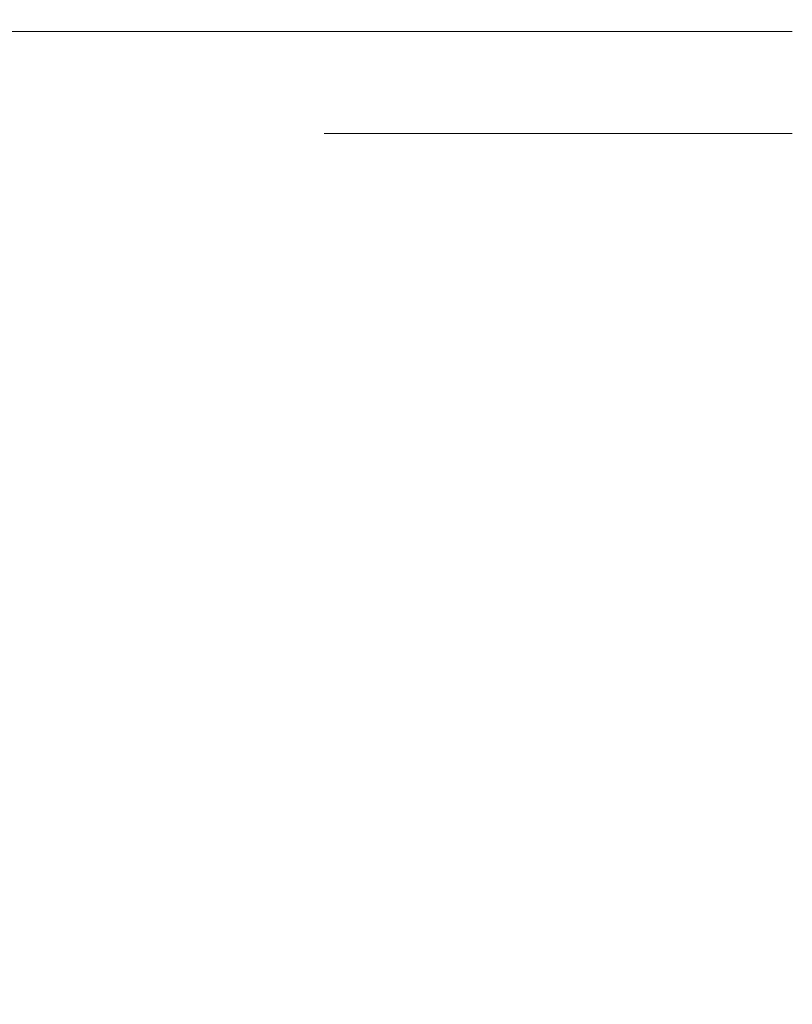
# Model space of a CAD drawing. Header units: millimetres. Extents: x 58537 to 97688, y -8921 to 14216.
# Tile 75 of 189: x 68569 to 68601, y 809 to 851. Entities that reach past the tile are written whole.
import ezdxf

# ---------------------------------------------------------------- set-up
doc = ezdxf.new("R2010")
doc.units = ezdxf.units.MM
doc.header["$MEASUREMENT"] = 0
doc.linetypes.add('Wipeout_Contour', pattern=[1000, 0, -1000])
doc.layers.add('Nowe_A-Armatura', color=7, linetype='Continuous')
doc.layers.add('Nowe_A-Wymiary-Zewnętrzne', color=7, linetype='Continuous')
doc.layers.add('Nowe_A-Armatura_Nr_pióra__1', color=7, linetype='Continuous', lineweight=13)
doc.layers.add('Nowe_A-Wymiary-Zewnętrzne_Nr_pióra__46', color=5, linetype='Continuous', lineweight=15)
doc.layers.add('Nowe_A-Wymiary-Zewnętrzne_Nr_pióra__45', color=7, linetype='Continuous', lineweight=15, true_color=0x40a5ff)
doc.layers.add('Nowe_A-Wymiary-Zewnętrzne_Nr_pióra__85', color=7, linetype='Continuous', lineweight=13, true_color=0x80c2ff)
doc.styles.add('STYL_AUTOMATYCZNY_2', font='arial.ttf')
doc.dimstyles.new('STYL_AUTOMATYCZNY__1', dxfattribs={"dimtxt": 125, "dimasz": 47.5, "dimexe": 0.18, "dimexo": 20, "dimgap": 0, "dimtad": 1, "dimdec": 1, "dimlfac": 0.1, "dimzin": 0, "dimdsep": 46, "dimtxsty": 'STYL_AUTOMATYCZNY_2', "dimblk": 'ARROWHEAD_11', "dimblk1": 'ARROWHEAD_11', "dimblk2": 'ARROWHEAD_11', "dimcen": 0.09, "dimclrd": 256, "dimclre": 256, "dimclrt": 5, "dimadec": 1, "dimazin": 0, "dimtfac": 1, "dimtdec": 4, "dimtmove": 0, "dimatfit": 3, "dimfxl": 0, "dimtolj": 1, "dimtzin": 0, "dimarcsym": 0})

# ---------------------------------------------------------------- blocks, each defined once
blk = doc.blocks.new('ElemPrzekroju_385')
at = {"color": 254, "linetype": 'Wipeout_Contour', "lineweight": 0, "ltscale": 205712.074065}
blk.add_wipeout([(68559.74, 849.85), (68568.52, 849.85), (68568.52, 850)], dxfattribs=at).dxf.layer = 'Nowe_A-Armatura'
at = {"color": 254, "linetype": 'Wipeout_Contour', "lineweight": 0, "ltscale": 205768.715089}
blk.add_wipeout([(68581.44, 845.67), (68586.06, 845.67), (68586.06, 847.47)], dxfattribs=at).dxf.layer = 'Nowe_A-Armatura'
at = {"color": 254, "linetype": 'Wipeout_Contour', "lineweight": 0, "ltscale": 205710.824461}
blk.add_wipeout([(68559.74, 809.56), (68568.52, 809.56), (68568.52, 827.54)], dxfattribs=at).dxf.layer = 'Nowe_A-Armatura'
at = {"color": 254, "linetype": 'Wipeout_Contour', "lineweight": 0, "ltscale": 205776.67024}
blk.add_wipeout([(68590.91, 809.56), (68581.44, 791.78), (68590.91, 791.78)], dxfattribs=at).dxf.layer = 'Nowe_A-Armatura'
at = {"color": 254, "linetype": 'Wipeout_Contour', "lineweight": 0, "ltscale": 205704.308917}
blk.add_wipeout([(68568.52, 850), (68559.74, 850), (68559.74, 849.85)], dxfattribs=at).dxf.layer = 'Nowe_A-Armatura'
at = {"color": 254, "linetype": 'Wipeout_Contour', "lineweight": 0, "ltscale": 205765.129924}
blk.add_wipeout([(68586.06, 847.47), (68581.44, 847.47), (68581.44, 845.67)], dxfattribs=at).dxf.layer = 'Nowe_A-Armatura'
at = {"color": 254, "linetype": 'Wipeout_Contour', "lineweight": 0, "ltscale": 205703.271591}
blk.add_wipeout([(68568.52, 827.54), (68559.74, 827.54), (68559.74, 809.56)], dxfattribs=at).dxf.layer = 'Nowe_A-Armatura'
at = {"color": 254, "linetype": 'Wipeout_Contour', "lineweight": 0, "ltscale": 205768.420038}
blk.add_wipeout([(68581.44, 809.56), (68581.44, 791.78), (68590.91, 809.56)], dxfattribs=at).dxf.layer = 'Nowe_A-Armatura'
at = {"color": 254, "linetype": 'Wipeout_Contour', "lineweight": 0, "ltscale": 205711.474794}
blk.add_wipeout([(68559.74, 827.54), (68568.52, 827.54), (68568.52, 845.67)], dxfattribs=at).dxf.layer = 'Nowe_A-Armatura'
at = {"color": 254, "linetype": 'Wipeout_Contour', "lineweight": 0, "ltscale": 205777.949884}
blk.add_wipeout([(68590.91, 845.67), (68581.44, 827.54), (68590.91, 827.54)], dxfattribs=at).dxf.layer = 'Nowe_A-Armatura'
at = {"color": 254, "linetype": 'Wipeout_Contour', "lineweight": 0, "ltscale": 205752.191899}
blk.add_wipeout([(68575.9, 791.78), (68581.44, 791.78), (68581.44, 809.56)], dxfattribs=at).dxf.layer = 'Nowe_A-Armatura'
at = {"color": 254, "linetype": 'Wipeout_Contour', "lineweight": 0, "ltscale": 205806.898195}
blk.add_wipeout([(68590.91, 791.78), (68601.29, 791.78), (68601.29, 809.56)], dxfattribs=at).dxf.layer = 'Nowe_A-Armatura'
at = {"color": 254, "linetype": 'Wipeout_Contour', "lineweight": 0, "ltscale": 205703.928776}
blk.add_wipeout([(68568.52, 845.67), (68559.74, 845.67), (68559.74, 827.54)], dxfattribs=at).dxf.layer = 'Nowe_A-Armatura'
at = {"color": 254, "linetype": 'Wipeout_Contour', "lineweight": 0, "ltscale": 205769.713842}
blk.add_wipeout([(68581.44, 845.67), (68581.44, 827.54), (68590.91, 845.67)], dxfattribs=at).dxf.layer = 'Nowe_A-Armatura'
at = {"color": 254, "linetype": 'Wipeout_Contour', "lineweight": 0, "ltscale": 205747.871454}
blk.add_wipeout([(68581.44, 809.56), (68575.9, 809.56), (68575.9, 791.78)], dxfattribs=at).dxf.layer = 'Nowe_A-Armatura'
at = {"color": 254, "linetype": 'Wipeout_Contour', "lineweight": 0, "ltscale": 205797.738024}
blk.add_wipeout([(68601.29, 809.56), (68590.91, 809.56), (68590.91, 791.78)], dxfattribs=at).dxf.layer = 'Nowe_A-Armatura'
at = {"color": 254, "linetype": 'Wipeout_Contour', "lineweight": 0, "ltscale": 205711.93941}
blk.add_wipeout([(68559.74, 845.67), (68568.52, 845.67), (68568.52, 847.47)], dxfattribs=at).dxf.layer = 'Nowe_A-Armatura'
at = {"color": 254, "linetype": 'Wipeout_Contour', "lineweight": 0, "ltscale": 205753.471696}
blk.add_wipeout([(68581.44, 845.67), (68575.9, 827.54), (68581.44, 827.54)], dxfattribs=at).dxf.layer = 'Nowe_A-Armatura'
at = {"color": 254, "linetype": 'Wipeout_Contour', "lineweight": 0, "ltscale": 205704.194572}
blk.add_wipeout([(68568.52, 847.47), (68559.74, 847.47), (68559.74, 845.67)], dxfattribs=at).dxf.layer = 'Nowe_A-Armatura'
at = {"color": 254, "linetype": 'Wipeout_Contour', "lineweight": 0, "ltscale": 205749.165387}
blk.add_wipeout([(68575.9, 845.67), (68575.9, 827.54), (68581.44, 845.67)], dxfattribs=at).dxf.layer = 'Nowe_A-Armatura'
at = {"color": 254, "linetype": 'Wipeout_Contour', "lineweight": 0, "ltscale": 205753.936214}
blk.add_wipeout([(68581.44, 847.47), (68575.9, 845.67), (68581.44, 845.67)], dxfattribs=at).dxf.layer = 'Nowe_A-Armatura'
at = {"color": 254, "linetype": 'Wipeout_Contour', "lineweight": 0, "ltscale": 205749.431122}
blk.add_wipeout([(68575.9, 847.47), (68575.9, 845.67), (68581.44, 847.47)], dxfattribs=at).dxf.layer = 'Nowe_A-Armatura'
at = {"color": 254, "linetype": 'Wipeout_Contour', "lineweight": 0, "ltscale": 205768.777814}
blk.add_wipeout([(68581.44, 847.47), (68586.06, 847.47), (68586.06, 848.95)], dxfattribs=at).dxf.layer = 'Nowe_A-Armatura'
at = {"color": 254, "linetype": 'Wipeout_Contour', "lineweight": 0, "ltscale": 205765.18876}
blk.add_wipeout([(68586.06, 848.95), (68581.44, 848.95), (68581.44, 847.47)], dxfattribs=at).dxf.layer = 'Nowe_A-Armatura'
at = {"color": 254, "linetype": 'Wipeout_Contour', "lineweight": 0, "ltscale": 205753.998943}
blk.add_wipeout([(68581.44, 848.95), (68575.9, 847.47), (68581.44, 847.47)], dxfattribs=at).dxf.layer = 'Nowe_A-Armatura'
at = {"color": 254, "linetype": 'Wipeout_Contour', "lineweight": 0, "ltscale": 205783.034}
blk.add_wipeout([(68586.06, 845.67), (68590.91, 845.67), (68590.91, 847.47)], dxfattribs=at).dxf.layer = 'Nowe_A-Armatura'
at = {"color": 254, "linetype": 'Wipeout_Contour', "lineweight": 0, "ltscale": 205749.489962}
blk.add_wipeout([(68575.9, 848.95), (68575.9, 847.47), (68581.44, 848.95)], dxfattribs=at).dxf.layer = 'Nowe_A-Armatura'
at = {"color": 254, "linetype": 'Wipeout_Contour', "lineweight": 0, "ltscale": 205779.21885}
blk.add_wipeout([(68590.91, 847.47), (68586.06, 847.47), (68586.06, 845.67)], dxfattribs=at).dxf.layer = 'Nowe_A-Armatura'
at = {"layer": 'Nowe_A-Armatura_Nr_pióra__1', "color": 7, "linetype": 'Continuous', "lineweight": 13}
blk.add_line((68586.06, 845.67), (68581.44, 845.67), dxfattribs=at)
at = {"color": 254, "linetype": 'Wipeout_Contour', "lineweight": 0, "ltscale": 205783.09672}
blk.add_wipeout([(68586.06, 847.47), (68590.91, 847.47), (68590.91, 848.95)], dxfattribs=at).dxf.layer = 'Nowe_A-Armatura'
at = {"color": 254, "linetype": 'Wipeout_Contour', "lineweight": 0, "ltscale": 205779.277681}
blk.add_wipeout([(68590.91, 848.95), (68586.06, 848.95), (68586.06, 847.47)], dxfattribs=at).dxf.layer = 'Nowe_A-Armatura'
at = {"color": 254, "linetype": 'Wipeout_Contour', "lineweight": 0, "ltscale": 205768.825558}
blk.add_wipeout([(68581.44, 848.95), (68586.06, 848.95), (68586.06, 849.85)], dxfattribs=at).dxf.layer = 'Nowe_A-Armatura'
at = {"color": 254, "linetype": 'Wipeout_Contour', "lineweight": 0, "ltscale": 205798.062856}
blk.add_wipeout([(68590.91, 845.67), (68596, 845.67), (68596, 847.47)], dxfattribs=at).dxf.layer = 'Nowe_A-Armatura'
at = {"color": 254, "linetype": 'Wipeout_Contour', "lineweight": 0, "ltscale": 205765.229365}
blk.add_wipeout([(68581.44, 849.85), (68581.44, 848.95), (68586.06, 849.85)], dxfattribs=at).dxf.layer = 'Nowe_A-Armatura'
at = {"color": 254, "linetype": 'Wipeout_Contour', "lineweight": 0, "ltscale": 205794.007722}
blk.add_wipeout([(68596, 847.47), (68590.91, 847.47), (68590.91, 845.67)], dxfattribs=at).dxf.layer = 'Nowe_A-Armatura'
at = {"color": 254, "linetype": 'Wipeout_Contour', "lineweight": 0, "ltscale": 205754.04669}
blk.add_wipeout([(68581.44, 849.85), (68575.9, 848.95), (68581.44, 848.95)], dxfattribs=at).dxf.layer = 'Nowe_A-Armatura'
at = {"color": 254, "linetype": 'Wipeout_Contour', "lineweight": 0, "ltscale": 205783.144461}
blk.add_wipeout([(68586.06, 848.95), (68590.91, 848.95), (68590.91, 849.85)], dxfattribs=at).dxf.layer = 'Nowe_A-Armatura'
at = {"color": 254, "linetype": 'Wipeout_Contour', "lineweight": 0, "ltscale": 205808.177652}
blk.add_wipeout([(68590.91, 827.54), (68601.29, 827.54), (68601.29, 845.67)], dxfattribs=at).dxf.layer = 'Nowe_A-Armatura'
at = {"color": 254, "linetype": 'Wipeout_Contour', "lineweight": 0, "ltscale": 205749.53057}
blk.add_wipeout([(68581.44, 849.85), (68575.9, 849.85), (68575.9, 848.95)], dxfattribs=at).dxf.layer = 'Nowe_A-Armatura'
at = {"color": 254, "linetype": 'Wipeout_Contour', "lineweight": 0, "ltscale": 205779.318284}
blk.add_wipeout([(68590.91, 849.85), (68586.06, 849.85), (68586.06, 848.95)], dxfattribs=at).dxf.layer = 'Nowe_A-Armatura'
at = {"color": 254, "linetype": 'Wipeout_Contour', "lineweight": 0, "ltscale": 205799.031644}
blk.add_wipeout([(68601.29, 845.67), (68590.91, 845.67), (68590.91, 827.54)], dxfattribs=at).dxf.layer = 'Nowe_A-Armatura'
at = {"layer": 'Nowe_A-Armatura_Nr_pióra__1', "color": 7, "linetype": 'Continuous', "lineweight": 13}
blk.add_line((68590.91, 845.67), (68586.06, 845.67), dxfattribs=at)
at = {"color": 254, "linetype": 'Wipeout_Contour', "lineweight": 0, "ltscale": 205735.612258}
blk.add_wipeout([(68568.52, 849.85), (68575.9, 849.85), (68575.9, 850)], dxfattribs=at).dxf.layer = 'Nowe_A-Armatura'
at = {"color": 254, "linetype": 'Wipeout_Contour', "lineweight": 0, "ltscale": 205798.125572}
blk.add_wipeout([(68590.91, 847.47), (68596, 847.47), (68596, 848.95)], dxfattribs=at).dxf.layer = 'Nowe_A-Armatura'
at = {"color": 254, "linetype": 'Wipeout_Contour', "lineweight": 0, "ltscale": 205777.299761}
blk.add_wipeout([(68590.91, 827.54), (68581.44, 809.56), (68590.91, 809.56)], dxfattribs=at).dxf.layer = 'Nowe_A-Armatura'
at = {"color": 254, "linetype": 'Wipeout_Contour', "lineweight": 0, "ltscale": 205729.247}
blk.add_wipeout([(68575.9, 850), (68568.52, 850), (68568.52, 849.85)], dxfattribs=at).dxf.layer = 'Nowe_A-Armatura'
at = {"color": 254, "linetype": 'Wipeout_Contour', "lineweight": 0, "ltscale": 205794.06655}
blk.add_wipeout([(68596, 848.95), (68590.91, 848.95), (68590.91, 847.47)], dxfattribs=at).dxf.layer = 'Nowe_A-Armatura'
at = {"color": 254, "linetype": 'Wipeout_Contour', "lineweight": 0, "ltscale": 205769.056867}
blk.add_wipeout([(68581.44, 827.54), (68581.44, 809.56), (68590.91, 827.54)], dxfattribs=at).dxf.layer = 'Nowe_A-Armatura'
at = {"color": 254, "linetype": 'Wipeout_Contour', "lineweight": 0, "ltscale": 205754.070841}
blk.add_wipeout([(68575.9, 849.85), (68581.44, 849.85), (68581.44, 850)], dxfattribs=at).dxf.layer = 'Nowe_A-Armatura'
at = {"color": 254, "linetype": 'Wipeout_Contour', "lineweight": 0, "ltscale": 205813.731664}
blk.add_wipeout([(68596, 845.67), (68601.29, 845.67), (68601.29, 847.47)], dxfattribs=at).dxf.layer = 'Nowe_A-Armatura'
at = {"color": 254, "linetype": 'Wipeout_Contour', "lineweight": 0, "ltscale": 205752.821495}
blk.add_wipeout([(68575.9, 809.56), (68581.44, 809.56), (68581.44, 827.54)], dxfattribs=at).dxf.layer = 'Nowe_A-Armatura'
at = {"color": 254, "linetype": 'Wipeout_Contour', "lineweight": 0, "ltscale": 205807.527624}
blk.add_wipeout([(68590.91, 809.56), (68601.29, 809.56), (68601.29, 827.54)], dxfattribs=at).dxf.layer = 'Nowe_A-Armatura'
at = {"color": 254, "linetype": 'Wipeout_Contour', "lineweight": 0, "ltscale": 205749.545441}
blk.add_wipeout([(68581.44, 850), (68575.9, 850), (68575.9, 849.85)], dxfattribs=at).dxf.layer = 'Nowe_A-Armatura'
at = {"color": 254, "linetype": 'Wipeout_Contour', "lineweight": 0, "ltscale": 205809.476543}
blk.add_wipeout([(68601.29, 847.47), (68596, 847.47), (68596, 845.67)], dxfattribs=at).dxf.layer = 'Nowe_A-Armatura'
at = {"color": 254, "linetype": 'Wipeout_Contour', "lineweight": 0, "ltscale": 205748.508346}
blk.add_wipeout([(68581.44, 827.54), (68575.9, 827.54), (68575.9, 809.56)], dxfattribs=at).dxf.layer = 'Nowe_A-Armatura'
at = {"color": 254, "linetype": 'Wipeout_Contour', "lineweight": 0, "ltscale": 205798.374762}
blk.add_wipeout([(68601.29, 827.54), (68590.91, 827.54), (68590.91, 809.56)], dxfattribs=at).dxf.layer = 'Nowe_A-Armatura'
at = {"layer": 'Nowe_A-Armatura_Nr_pióra__1', "color": 7, "linetype": 'Continuous', "lineweight": 13}
for p, q in [((68596, 845.67), (68590.91, 845.67)), ((68601.29, 845.67), (68596, 845.67))]:
    blk.add_line(p, q, dxfattribs=at)
at = {"color": 254, "linetype": 'Wipeout_Contour', "lineweight": 0, "ltscale": 205768.849707}
blk.add_wipeout([(68586.06, 850), (68581.44, 849.85), (68586.06, 849.85)], dxfattribs=at).dxf.layer = 'Nowe_A-Armatura'
at = {"color": 254, "linetype": 'Wipeout_Contour', "lineweight": 0, "ltscale": 205733.733145}
blk.add_wipeout([(68568.52, 791.78), (68575.9, 791.78), (68575.9, 809.56)], dxfattribs=at).dxf.layer = 'Nowe_A-Armatura'
at = {"color": 254, "linetype": 'Wipeout_Contour', "lineweight": 0, "ltscale": 205765.244235}
blk.add_wipeout([(68581.44, 850), (68581.44, 849.85), (68586.06, 850)], dxfattribs=at).dxf.layer = 'Nowe_A-Armatura'
at = {"color": 254, "linetype": 'Wipeout_Contour', "lineweight": 0, "ltscale": 205727.572846}
blk.add_wipeout([(68575.9, 809.56), (68568.52, 809.56), (68568.52, 791.78)], dxfattribs=at).dxf.layer = 'Nowe_A-Armatura'
at = {"color": 254, "linetype": 'Wipeout_Contour', "lineweight": 0, "ltscale": 205783.168608}
blk.add_wipeout([(68586.06, 849.85), (68590.91, 849.85), (68590.91, 850)], dxfattribs=at).dxf.layer = 'Nowe_A-Armatura'
at = {"color": 254, "linetype": 'Wipeout_Contour', "lineweight": 0, "ltscale": 205734.362798}
blk.add_wipeout([(68568.52, 809.56), (68575.9, 809.56), (68575.9, 827.54)], dxfattribs=at).dxf.layer = 'Nowe_A-Armatura'
at = {"color": 254, "linetype": 'Wipeout_Contour', "lineweight": 0, "ltscale": 205779.333153}
blk.add_wipeout([(68590.91, 850), (68586.06, 850), (68586.06, 849.85)], dxfattribs=at).dxf.layer = 'Nowe_A-Armatura'
at = {"color": 254, "linetype": 'Wipeout_Contour', "lineweight": 0, "ltscale": 205728.209802}
blk.add_wipeout([(68575.9, 827.54), (68568.52, 827.54), (68568.52, 809.56)], dxfattribs=at).dxf.layer = 'Nowe_A-Armatura'
at = {"layer": 'Nowe_A-Armatura_Nr_pióra__1', "color": 7, "linetype": 'Continuous', "lineweight": 13}
blk.add_line((68581.44, 850), (68586.06, 850), dxfattribs=at)
at = {"color": 254, "linetype": 'Wipeout_Contour', "lineweight": 0, "ltscale": 205798.173309}
blk.add_wipeout([(68590.91, 848.95), (68596, 848.95), (68596, 849.85)], dxfattribs=at).dxf.layer = 'Nowe_A-Armatura'
at = {"color": 254, "linetype": 'Wipeout_Contour', "lineweight": 0, "ltscale": 205735.013057}
blk.add_wipeout([(68568.52, 827.54), (68575.9, 827.54), (68575.9, 845.67)], dxfattribs=at).dxf.layer = 'Nowe_A-Armatura'
at = {"color": 254, "linetype": 'Wipeout_Contour', "lineweight": 0, "ltscale": 205794.107149}
blk.add_wipeout([(68596, 849.85), (68590.91, 849.85), (68590.91, 848.95)], dxfattribs=at).dxf.layer = 'Nowe_A-Armatura'
at = {"color": 254, "linetype": 'Wipeout_Contour', "lineweight": 0, "ltscale": 205728.866907}
blk.add_wipeout([(68575.9, 845.67), (68568.52, 845.67), (68568.52, 827.54)], dxfattribs=at).dxf.layer = 'Nowe_A-Armatura'
at = {"color": 254, "linetype": 'Wipeout_Contour', "lineweight": 0, "ltscale": 205798.197454}
blk.add_wipeout([(68590.91, 849.85), (68596, 849.85), (68596, 850)], dxfattribs=at).dxf.layer = 'Nowe_A-Armatura'
at = {"color": 254, "linetype": 'Wipeout_Contour', "lineweight": 0, "ltscale": 205813.794375}
blk.add_wipeout([(68596, 847.47), (68601.29, 847.47), (68601.29, 848.95)], dxfattribs=at).dxf.layer = 'Nowe_A-Armatura'
at = {"color": 254, "linetype": 'Wipeout_Contour', "lineweight": 0, "ltscale": 205735.477618}
blk.add_wipeout([(68568.52, 845.67), (68575.9, 845.67), (68575.9, 847.47)], dxfattribs=at).dxf.layer = 'Nowe_A-Armatura'
at = {"color": 254, "linetype": 'Wipeout_Contour', "lineweight": 0, "ltscale": 205794.122017}
blk.add_wipeout([(68596, 850), (68590.91, 850), (68590.91, 849.85)], dxfattribs=at).dxf.layer = 'Nowe_A-Armatura'
at = {"color": 254, "linetype": 'Wipeout_Contour', "lineweight": 0, "ltscale": 205809.535366}
blk.add_wipeout([(68601.29, 848.95), (68596, 848.95), (68596, 847.47)], dxfattribs=at).dxf.layer = 'Nowe_A-Armatura'
at = {"color": 254, "linetype": 'Wipeout_Contour', "lineweight": 0, "ltscale": 205729.13267}
blk.add_wipeout([(68575.9, 847.47), (68568.52, 847.47), (68568.52, 845.67)], dxfattribs=at).dxf.layer = 'Nowe_A-Armatura'
at = {"layer": 'Nowe_A-Armatura_Nr_pióra__1', "color": 7, "linetype": 'Continuous', "lineweight": 13}
blk.add_line((68586.06, 850), (68590.91, 850), dxfattribs=at)
at = {"color": 254, "linetype": 'Wipeout_Contour', "lineweight": 0, "ltscale": 205813.842109}
blk.add_wipeout([(68596, 848.95), (68601.29, 848.95), (68601.29, 849.85)], dxfattribs=at).dxf.layer = 'Nowe_A-Armatura'
at = {"color": 254, "linetype": 'Wipeout_Contour', "lineweight": 0, "ltscale": 205712.002152}
blk.add_wipeout([(68559.74, 847.47), (68568.52, 847.47), (68568.52, 848.95)], dxfattribs=at).dxf.layer = 'Nowe_A-Armatura'
at = {"color": 254, "linetype": 'Wipeout_Contour', "lineweight": 0, "ltscale": 205809.575962}
blk.add_wipeout([(68601.29, 849.85), (68596, 849.85), (68596, 848.95)], dxfattribs=at).dxf.layer = 'Nowe_A-Armatura'
at = {"color": 254, "linetype": 'Wipeout_Contour', "lineweight": 0, "ltscale": 205704.253425}
blk.add_wipeout([(68568.52, 848.95), (68559.74, 848.95), (68559.74, 847.47)], dxfattribs=at).dxf.layer = 'Nowe_A-Armatura'
at = {"color": 254, "linetype": 'Wipeout_Contour', "lineweight": 0, "ltscale": 205813.866252}
blk.add_wipeout([(68596, 849.85), (68601.29, 849.85), (68601.29, 850)], dxfattribs=at).dxf.layer = 'Nowe_A-Armatura'
at = {"color": 254, "linetype": 'Wipeout_Contour', "lineweight": 0, "ltscale": 205712.049909}
blk.add_wipeout([(68559.74, 848.95), (68568.52, 848.95), (68568.52, 849.85)], dxfattribs=at).dxf.layer = 'Nowe_A-Armatura'
at = {"color": 254, "linetype": 'Wipeout_Contour', "lineweight": 0, "ltscale": 205809.590829}
blk.add_wipeout([(68601.29, 850), (68596, 850), (68596, 849.85)], dxfattribs=at).dxf.layer = 'Nowe_A-Armatura'
at = {"color": 254, "linetype": 'Wipeout_Contour', "lineweight": 0, "ltscale": 205704.294042}
blk.add_wipeout([(68568.52, 849.85), (68559.74, 849.85), (68559.74, 848.95)], dxfattribs=at).dxf.layer = 'Nowe_A-Armatura'
at = {"layer": 'Nowe_A-Armatura_Nr_pióra__1', "color": 7, "linetype": 'Continuous', "lineweight": 13}
for p, q in [((68590.91, 850), (68596, 850)), ((68596, 850), (68601.29, 850))]:
    blk.add_line(p, q, dxfattribs=at)
at = {"color": 254, "linetype": 'Wipeout_Contour', "lineweight": 0, "ltscale": 205735.540353}
blk.add_wipeout([(68568.52, 847.47), (68575.9, 847.47), (68575.9, 848.95)], dxfattribs=at).dxf.layer = 'Nowe_A-Armatura'
at = {"color": 254, "linetype": 'Wipeout_Contour', "lineweight": 0, "ltscale": 205729.191516}
blk.add_wipeout([(68575.9, 848.95), (68568.52, 848.95), (68568.52, 847.47)], dxfattribs=at).dxf.layer = 'Nowe_A-Armatura'
at = {"color": 254, "linetype": 'Wipeout_Contour', "lineweight": 0, "ltscale": 205735.588105}
blk.add_wipeout([(68568.52, 848.95), (68575.9, 848.95), (68575.9, 849.85)], dxfattribs=at).dxf.layer = 'Nowe_A-Armatura'
at = {"color": 254, "linetype": 'Wipeout_Contour', "lineweight": 0, "ltscale": 205729.232128}
blk.add_wipeout([(68575.9, 849.85), (68568.52, 849.85), (68568.52, 848.95)], dxfattribs=at).dxf.layer = 'Nowe_A-Armatura'
at = {"layer": 'Nowe_A-Armatura_Nr_pióra__1', "color": 7, "linetype": 'Continuous', "lineweight": 13}
for p, q in [((68568.52, 850), (68559.74, 850)), ((68575.9, 850), (68568.52, 850)), ((68581.44, 850), (68575.9, 850))]:
    blk.add_line(p, q, dxfattribs=at)
blk = doc.blocks.new('*D1013')
at = {"layer": 'Nowe_A-Wymiary-Zewnętrzne_Nr_pióra__45', "linetype": 'Continuous', "lineweight": 15, "true_color": 0x40a5ff}
for points in [[(93173.538, 2200), (93174.489, 2195.216), (93177.199, 2191.161), (93181.254, 2188.452), (93186.038, 2187.5), (93190.822, 2188.452), (93194.877, 2191.161), (93197.586, 2195.216), (93198.538, 2200), (93197.586, 2204.784), (93194.877, 2208.839), (93190.822, 2211.548), (93186.038, 2212.5), (93181.254, 2211.548), (93177.199, 2208.839), (93174.489, 2204.784)], [(93173.538, 0), (93174.489, -4.784), (93177.199, -8.839), (93181.254, -11.548), (93186.038, -12.5), (93190.822, -11.548), (93194.877, -8.839), (93197.586, -4.784), (93198.538, 0), (93197.586, 4.784), (93194.877, 8.839), (93190.822, 11.548), (93186.038, 12.5), (93181.254, 11.548), (93177.199, 8.839), (93174.489, 4.784)]]:
    blk.add_hatch(color=161, dxfattribs=at).paths.add_polyline_path(points)
at = {"layer": 'Nowe_A-Wymiary-Zewnętrzne_Nr_pióra__45', "color": 161, "linetype": 'Continuous', "lineweight": 15, "true_color": 0x40a5ff}
for centre in [(93186.038, 2200), (93186.038, 0)]:
    blk.add_circle(centre, 12.5, dxfattribs=at)
at = {"layer": 'Nowe_A-Wymiary-Zewnętrzne_Nr_pióra__85', "color": 151, "linetype": 'Continuous', "lineweight": 13, "true_color": 0x80c2ff}
for p, q in [((93173.538, 2200), (93139.163, 2200)), ((93232.913, 2200), (93198.538, 2200)), ((93186.038, 12.5), (93186.038, 2187.5)), ((93173.538, 0), (93139.163, 0)), ((93232.913, 0), (93198.538, 0))]:
    blk.add_line(p, q, dxfattribs=at)
at = {"layer": 'Nowe_A-Wymiary-Zewnętrzne_Nr_pióra__46', "color": 5, "lineweight": 15, "char_height": 125, "attachment_point": 7, "rotation": 90, "style": 'STYL_AUTOMATYCZNY_2'}
for s, insert in [('\\A1;{\\pql;\\fArial|b0|i0|c238|p0;\\W1.000000;220,0}', (93161.038, 1052.33)), ('\\A1;{\\pql;\\fArial|b0|i0|c238|p0;\\W1.000000;14,0}', (93161.038, 12.5))]:
    blk.add_mtext(s, dxfattribs=dict(at, insert=insert))
blk = doc.blocks.new('ARROWHEAD_11')
at = {"color": 0, "linetype": 'Continuous', "lineweight": 0}
blk.add_line((0, 0), (-1, 0), dxfattribs=at)
at = {"color": 0, "linetype": 'Continuous', "lineweight": 0, "const_width": 0.25, "flags": 128}
blk.add_lwpolyline([(-0.125, 0, 1), (0.125, 0, 1)], format="xyb", close=True, dxfattribs=at)
blk = doc.blocks.new('*D1027')
at = {"layer": 'Nowe_A-Wymiary-Zewnętrzne_Nr_pióra__45', "linetype": 'Continuous', "lineweight": 15, "true_color": 0x40a5ff}
for points in [[(93506.731, 12845.374), (93507.682, 12840.591), (93510.392, 12836.535), (93514.447, 12833.826), (93519.231, 12832.874), (93524.014, 12833.826), (93528.07, 12836.535), (93530.779, 12840.591), (93531.731, 12845.374), (93530.779, 12850.158), (93528.07, 12854.213), (93524.014, 12856.923), (93519.231, 12857.874), (93514.447, 12856.923), (93510.392, 12854.213), (93507.682, 12850.158)], [(93506.731, -450), (93507.682, -454.784), (93510.392, -458.839), (93514.447, -461.548), (93519.231, -462.5), (93524.014, -461.548), (93528.07, -458.839), (93530.779, -454.784), (93531.731, -450), (93530.779, -445.216), (93528.07, -441.161), (93524.014, -438.452), (93519.231, -437.5), (93514.447, -438.452), (93510.392, -441.161), (93507.682, -445.216)]]:
    blk.add_hatch(color=161, dxfattribs=at).paths.add_polyline_path(points)
at = {"layer": 'Nowe_A-Wymiary-Zewnętrzne_Nr_pióra__45', "color": 161, "linetype": 'Continuous', "lineweight": 15, "true_color": 0x40a5ff}
for centre in [(93519.231, 12845.374), (93519.231, -450)]:
    blk.add_circle(centre, 12.5, dxfattribs=at)
at = {"layer": 'Nowe_A-Wymiary-Zewnętrzne_Nr_pióra__85', "color": 151, "linetype": 'Continuous', "lineweight": 13, "true_color": 0x80c2ff}
for p, q in [((93519.231, 12857.874), (93519.231, 12870.374)), ((93506.731, 12845.374), (93472.356, 12845.374)), ((93566.106, 12845.374), (93531.731, 12845.374)), ((93519.231, -437.5), (93519.231, 12832.874)), ((93506.731, -450), (93472.356, -450)), ((93566.106, -450), (93531.731, -450)), ((93519.231, -475), (93519.231, -462.5))]:
    blk.add_line(p, q, dxfattribs=at)
at = {"layer": 'Nowe_A-Wymiary-Zewnętrzne_Nr_pióra__46', "color": 5, "lineweight": 15, "insert": (93494.231, 5911.708), "char_height": 125, "attachment_point": 7, "rotation": 90, "style": 'STYL_AUTOMATYCZNY_2'}
blk.add_mtext('\\A1;{\\pql;\\fArial|b0|i0|c238|p0;\\W1.000000;1\xa0329,5}', dxfattribs=at)
blk = doc.blocks.new('*D1032')
at = {"layer": 'Nowe_A-Wymiary-Zewnętrzne_Nr_pióra__45', "linetype": 'Continuous', "lineweight": 15, "true_color": 0x40a5ff}
for points in [[(90228.509, 2200), (90229.46, 2195.216), (90232.17, 2191.161), (90236.225, 2188.452), (90241.009, 2187.5), (90245.792, 2188.452), (90249.848, 2191.161), (90252.557, 2195.216), (90253.509, 2200), (90252.557, 2204.784), (90249.848, 2208.839), (90245.792, 2211.548), (90241.009, 2212.5), (90236.225, 2211.548), (90232.17, 2208.839), (90229.46, 2204.784)], [(90228.509, 0), (90229.46, -4.784), (90232.17, -8.839), (90236.225, -11.548), (90241.009, -12.5), (90245.792, -11.548), (90249.848, -8.839), (90252.557, -4.784), (90253.509, 0), (90252.557, 4.784), (90249.848, 8.839), (90245.792, 11.548), (90241.009, 12.5), (90236.225, 11.548), (90232.17, 8.839), (90229.46, 4.784)]]:
    blk.add_hatch(color=161, dxfattribs=at).paths.add_polyline_path(points)
at = {"layer": 'Nowe_A-Wymiary-Zewnętrzne_Nr_pióra__45', "color": 161, "linetype": 'Continuous', "lineweight": 15, "true_color": 0x40a5ff}
for centre in [(90241.009, 2200), (90241.009, 0)]:
    blk.add_circle(centre, 12.5, dxfattribs=at)
at = {"layer": 'Nowe_A-Wymiary-Zewnętrzne_Nr_pióra__85', "color": 151, "linetype": 'Continuous', "lineweight": 13, "true_color": 0x80c2ff}
for p, q in [((90228.509, 2200), (90194.134, 2200)), ((90287.884, 2200), (90253.509, 2200)), ((90241.009, 12.5), (90241.009, 2187.5)), ((90228.509, 0), (90194.134, 0)), ((90287.884, 0), (90253.509, 0))]:
    blk.add_line(p, q, dxfattribs=at)
at = {"layer": 'Nowe_A-Wymiary-Zewnętrzne_Nr_pióra__46', "color": 5, "lineweight": 15, "char_height": 125, "attachment_point": 7, "rotation": 90, "style": 'STYL_AUTOMATYCZNY_2'}
for s, insert in [('\\A1;{\\pql;\\fArial|b0|i0|c238|p0;\\W1.000000;34,0}', (90216.009, 1853.85)), ('\\A1;{\\pql;\\fArial|b0|i0|c238|p0;\\W1.000000;220,0}', (90216.009, 718.68))]:
    blk.add_mtext(s, dxfattribs=dict(at, insert=insert))
blk = doc.blocks.new('*D1049')
at = {"layer": 'Nowe_A-Wymiary-Zewnętrzne_Nr_pióra__45', "linetype": 'Continuous', "lineweight": 15, "true_color": 0x40a5ff}
for points in [[(77300.152, 1370), (77301.104, 1365.216), (77303.813, 1361.161), (77307.869, 1358.452), (77312.652, 1357.5), (77317.436, 1358.452), (77321.491, 1361.161), (77324.201, 1365.216), (77325.152, 1370), (77324.201, 1374.784), (77321.491, 1378.839), (77317.436, 1381.548), (77312.652, 1382.5), (77307.869, 1381.548), (77303.813, 1378.839), (77301.104, 1374.784)], [(77300.152, 0), (77301.104, -4.784), (77303.813, -8.839), (77307.869, -11.548), (77312.652, -12.5), (77317.436, -11.548), (77321.491, -8.839), (77324.201, -4.784), (77325.152, 0), (77324.201, 4.784), (77321.491, 8.839), (77317.436, 11.548), (77312.652, 12.5), (77307.869, 11.548), (77303.813, 8.839), (77301.104, 4.784)]]:
    blk.add_hatch(color=161, dxfattribs=at).paths.add_polyline_path(points)
at = {"layer": 'Nowe_A-Wymiary-Zewnętrzne_Nr_pióra__45', "color": 161, "linetype": 'Continuous', "lineweight": 15, "true_color": 0x40a5ff}
for centre in [(77312.652, 1370), (77312.652, 0)]:
    blk.add_circle(centre, 12.5, dxfattribs=at)
at = {"layer": 'Nowe_A-Wymiary-Zewnętrzne_Nr_pióra__85', "color": 151, "linetype": 'Continuous', "lineweight": 13, "true_color": 0x80c2ff}
for p, q in [((77300.152, 1370), (77265.777, 1370)), ((77359.527, 1370), (77325.152, 1370)), ((77312.652, 12.5), (77312.652, 1357.5)), ((77300.152, 0), (77265.777, 0)), ((77359.527, 0), (77325.152, 0))]:
    blk.add_line(p, q, dxfattribs=at)
at = {"layer": 'Nowe_A-Wymiary-Zewnętrzne_Nr_pióra__46', "color": 5, "lineweight": 15, "char_height": 125, "attachment_point": 7, "rotation": 90, "style": 'STYL_AUTOMATYCZNY_2'}
for s, insert in [('\\A1;{\\pql;\\fArial|b0|i0|c238|p0;\\W1.000000;16,0}', (77287.652, 1023.85)), ('\\A1;{\\pql;\\fArial|b0|i0|c238|p0;\\W1.000000;137,0}', (77287.652, 303.68))]:
    blk.add_mtext(s, dxfattribs=dict(at, insert=insert))

msp = doc.modelspace()

# ---------------------------------------------------------------- block references
at = {"layer": 'Nowe_A-Armatura', "lineweight": 0}
msp.add_blockref('ElemPrzekroju_385', (0, 0), dxfattribs=at)

# ---------------------------------------------------------------- next in the draw order: dimensions: what is measured, and where the dimension line sits
at = {"layer": 'Nowe_A-Wymiary-Zewnętrzne', "color": 151, "linetype": 'Continuous', "lineweight": 13, "true_color": 0x80c2ff}
for base, p1, p2, picture, middle in [((93519.231, 12845.374), (63041.84, -450), (64717.212, 12845.374), '*D1027', (93431.731, 6192.829)), ((93186.038, 2200), (58537.267, 0), (64770.072, 2200), '*D1013', (93098.538, 1261.717)), ((90241.009, 2200), (58537.267, 0), (65240.072, 2200), '*D1032', (90153.509, 928.067)), ((77312.652, 1370), (58537.267, 0), (77870.072, 1370), '*D1049', (77225.152, 513.067))]:
    dim = msp.add_linear_dim(base=base, p1=p1, p2=p2, angle=90, dimstyle='STYL_AUTOMATYCZNY__1', dxfattribs=at)
    dim.commit()
    dim.dimension.update_dxf_attribs({"geometry": picture, "text_midpoint": middle, "dimtype": 160, "text_rotation": 90})

doc.saveas('drawing.dxf')
